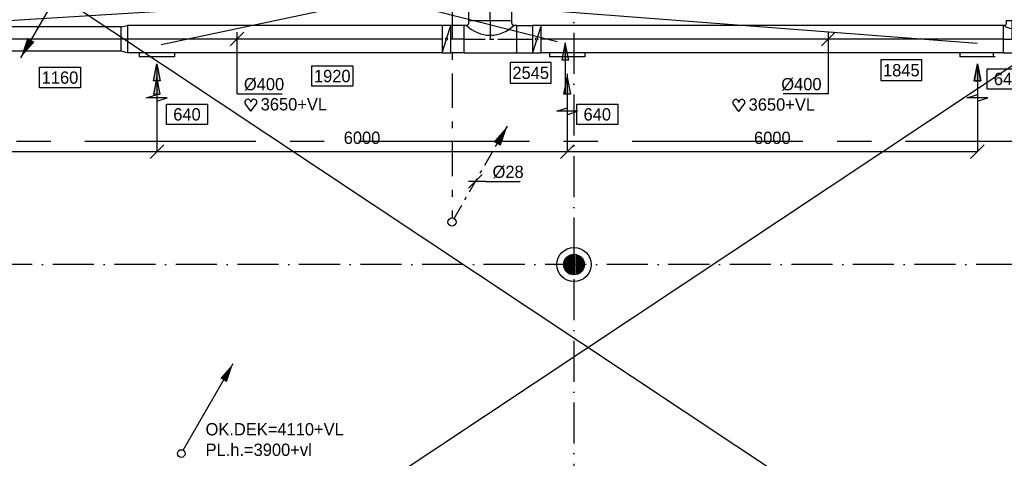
# Model space of a CAD drawing. Extents: x -866131 to -691536, y 173952 to 258052.
# Tile 35 of 160: x -850608 to -836210, y 221189 to 227601. Entities that reach past the tile are written whole.
import ezdxf
from ezdxf.enums import TextEntityAlignment as Align

# ---------------------------------------------------------------- set-up
doc = ezdxf.new("R2010")
doc.units = 0
doc.header["$LTSCALE"] = 100
for name, pattern in [('2322109', [10, 5, -2, 1, -2]), ('CENTER2', [11.25, 7.5, -1.25, 1.25, -1.25]), ('CENTER4', [5, 3.125, -0.625, 0.625, -0.625]), ('CENTERX2', [40, 25, -5, 5, -5]), ('DASHDOT', [9, 6, -1.5, 0, -1.5]), ('LURETOUR', [6, 4, -2])]:
    doc.linetypes.add(name, pattern=pattern)
doc.layers.get('0').update_dxf_attribs({"linetype": 'CONTINUOUS'})
doc.layers.get('DEFPOINTS').update_dxf_attribs({"linetype": 'CONTINUOUS'})
for name, color, linetype in [('AL$1----_ALGEMEEN', 7, 'CONTINUOUS'), ('AL$7----_STRAMIEN', 1, 'DASHDOT'), ('AL$8----_HULPKOLOM', 2, 'CONTINUOUS'), ('AL28----_KONSTRUKTIE', 3, 'CONTINUOUS'), ('ALXAA---_GEWBETON', 12, 'CONTINUOUS'), ('BOUW', 8, 'CONTINUOUS'), ('STRAMIEN', 1, 'CENTER2'), ('WL524---', 4, 'CONTINUOUS'), ('WL531---', 4, 'CONTINUOUS'), ('WL561---_AANVOER', 4, 'CONTINUOUS'), ('WL570---_HARTLIJN', 7, 'CONTINUOUS'), ('WL570---_RETOUR', 3, 'CONTINUOUS'), ('WL570---_TOEVOER', 3, 'CONTINUOUS'), ('WM531---', 1, 'CONTINUOUS'), ('WM570---', 1, 'CONTINUOUS')]:
    doc.layers.add(name, color=color, linetype=linetype)
doc.styles.add('BURO-018', font='BUROFONT.shx', dxfattribs={"height": 180})
doc.dimstyles.new('STABICAD', dxfattribs={"dimscale": 100, "dimtxt": 1.8, "dimasz": 0, "dimexe": 0, "dimexo": 2.5, "dimgap": 1.5, "dimtad": 0, "dimzin": 0, "dimtxsty": 'BURO-018', "dimtsz": 1, "dimcen": -3, "dimazin": 3, "dimtfac": 1, "dimtofl": 0, "dimtmove": 0, "dimatfit": 3, "dimtvp": 1.055556, "dimtolj": 1, "dimtzin": 0})

# ---------------------------------------------------------------- blocks, each defined once
blk = doc.blocks.new('LDV2121')
at = {"color": 0, "linetype": 'CONTINUOUS'}
blk.add_line((-0.25, -0.43), (-6.75, -11.69), dxfattribs=at)
blk.add_lwpolyline([(-6.75, -11.69, 0, 1, 0), (-5.5, -9.53, 1, 1, 0)], format="xyseb", dxfattribs=at)
blk.add_circle((0, 0), 0.5, dxfattribs=at)
blk = doc.blocks.new('LDV1107')
at = {"color": 0, "linetype": 'CONTINUOUS'}
blk.add_line((0.25, 0.43), (6.75, 11.69), dxfattribs=at)
blk.add_lwpolyline([(6.75, 11.69, 0, 1, 0), (5.5, 9.53, 1, 1, 0)], format="xyseb", dxfattribs=at)
blk.add_circle((0, 0), 0.5, dxfattribs=at)
blk = doc.blocks.new('LU-ORND')
at = {"color": 0, "linetype": 'CONTINUOUS'}
for p, q in [((-3, 1.5), (-3, -1.5)), ((3, 1.5), (-3, 1.5)), ((3, -1.5), (3, 1.5)), ((-3, -1.5), (3, -1.5))]:
    blk.add_line(p, q, dxfattribs=at)
blk = doc.blocks.new('LU-1D-K-163')
at = {"color": 0, "linetype": 'CONTINUOUS'}
for p, q in [((-0.5, 177.5), (0.5, 177.5)), ((-0.5, -177.5), (0.5, -177.5))]:
    blk.add_line(p, q, dxfattribs=at)
at = {"layer": 'WL570---_HARTLIJN', "linetype": 'CENTER2'}
blk.add_line((-0.5, 0), (0.5, 0), dxfattribs=at)
blk = doc.blocks.new('LU-PIJL7')
at = {"color": 0, "linetype": 'CONTINUOUS'}
for p, q in [((0, 0), (-15, 0)), ((-5, -1), (-5, 1)), ((-5, 1), (0, 0)), ((0, 0), (-5, -1))]:
    blk.add_line(p, q, dxfattribs=at)
blk.add_solid([(-5, 1), (-5, -1), (0, 0)], dxfattribs=at)
blk = doc.blocks.new('LU-1D-K-190')
at = {"color": 0, "linetype": 'CONTINUOUS'}
for p, q in [((-0.5, 200), (0.5, 200)), ((-0.5, -200), (0.5, -200))]:
    blk.add_line(p, q, dxfattribs=at)
at = {"layer": 'WL570---_HARTLIJN', "linetype": 'CENTER2'}
blk.add_line((-0.5, 0), (0.5, 0), dxfattribs=at)
blk = doc.blocks.new('LU-1D-VC-1901635C')
at = {"color": 0, "linetype": 'CONTINUOUS'}
for p, q in [((0, 200), (92.1467, 177.5)), ((0, -200), (0, 200)), ((92.1467, 177.5), (92.1467, -177.5)), ((92.1467, -177.5), (0, -200))]:
    blk.add_line(p, q, dxfattribs=at)
at = {"layer": 'WL570---_HARTLIJN', "linetype": 'CENTER4'}
blk.add_line((0, 0), (92.1467, 0), dxfattribs=at)
blk = doc.blocks.new('*U90', base_point=(-14363, 53479))
at = {"layer": 'WM570---', "linetype": 'CONTINUOUS'}
for p, q in [((-14263, 53578), (-14463, 53379)), ((-14363, 52679), (-14363, 53579)), ((-14363, 52679), (-13703, 52679))]:
    blk.add_line(p, q, dxfattribs=at)
at = {"layer": 'WM570---', "linetype": 'CONTINUOUS', "style": 'BURO-018'}
blk.add_text('%%c400', height=180, dxfattribs=at).set_placement((-14263, 52729))
blk = doc.blocks.new('LU-1D-T-5A-1902765-Q2')
at = {"color": 0, "linetype": 'CONTINUOUS'}
for p, q in [((-347, 200), (-387, 200)), ((-387, 200), (-387, -200)), ((-315, 232), (-315, 269)), ((-315, 269), (315, 269)), ((315, 232), (315, 269)), ((387, 200), (347, 200)), ((387, -200), (387, 200)), ((-387, -200), (387, -200))]:
    blk.add_line(p, q, dxfattribs=at)
at = {"color": 0, "linetype": 'CONTINUOUS', "flags": 128}
for points in [[(-347, 200, 0.02182), (-343, 200, 0.037214), (-341, 200, 0.006436), (-337, 202, 0.02182), (-336, 202, 0.02182), (-333, 203, 0.02182), (-331, 204, 0.02182), (-329, 206, 0.02182), (-326, 207, 0.02182), (-324, 209, 0.02182), (-322, 211, 0.02182), (-321, 214, 0.02182), (-319, 216, 0.02182), (-318, 218, 0.02182), (-317, 221, 0.02182), (-317, 222, 0.006436), (-315, 226, 0.037214), (-315, 228, 0.02182), (-315, 232)], [(315, 232, 0.02182), (315, 228, 0.037214), (315, 226, 0.006436), (317, 222, 0.02182), (317, 221, 0.02182), (318, 218, 0.02182), (319, 216, 0.02182), (321, 214, 0.02182), (322, 211, 0.02182), (324, 209, 0.02182), (326, 207, 0.02182), (329, 206, 0.02182), (331, 204, 0.02182), (333, 203, 0.02182), (336, 202, 0.02182), (337, 202, 0.006436), (341, 200, 0.037214), (343, 200, 0.02182), (347, 200)]]:
    blk.add_lwpolyline(points, format="xyb", dxfattribs=at)
at = {"color": 0, "linetype": 'CONTINUOUS'}
blk.add_arc((0, 547), 491, 225, 315, dxfattribs=at)
at = {"layer": 'WL570---_HARTLIJN', "linetype": 'CENTER4'}
for p, q in [((0, 269), (0, 0)), ((-387, 0), (387, 0))]:
    blk.add_line(p, q, dxfattribs=at)
blk = doc.blocks.new('*U113', base_point=(-5716, 53674))
at = {"layer": 'WM570---', "linetype": 'CONTINUOUS'}
for p, q in [((-5616, 53774), (-5816, 53574)), ((-5716, 52874), (-5716, 53774)), ((-5716, 52874), (-6376, 52874))]:
    blk.add_line(p, q, dxfattribs=at)
at = {"layer": 'WM570---', "linetype": 'CONTINUOUS', "style": 'BURO-018'}
blk.add_text('%%c400', height=180, dxfattribs=at).set_placement((-5816, 52924), align=Align.RIGHT)
blk = doc.blocks.new('LU-PIJL6')
at = {"color": 0, "linetype": 'CONTINUOUS'}
for p, q in [((-5, -1.5), (-5, 1.5)), ((-5, 1.5), (-4.5, 0)), ((0, 0), (-7.5, 0)), ((-5.5, 0), (-5, -1.5)), ((-2.5, -0.5), (-2.5, 0.5)), ((-2.5, 0.5), (0, 0)), ((0, 0), (-2.5, -0.5))]:
    blk.add_line(p, q, dxfattribs=at)
blk.add_solid([(-2.5, 0.5), (-2.5, -0.5), (0, 0)], dxfattribs=at)
blk = doc.blocks.new('LU-1D-T-5A-190A05A-Q2')
at = {"color": 0, "linetype": 'CONTINUOUS'}
for p, q in [((-112, 200), (-128, 200)), ((-128, 200), (-128, -200)), ((-80, 232), (-80, 269)), ((-80, 269), (80, 269)), ((80, 232), (80, 269)), ((128, 200), (112, 200)), ((128, -200), (128, 200)), ((-128, -200), (128, -200))]:
    blk.add_line(p, q, dxfattribs=at)
at = {"color": 0, "linetype": 'CONTINUOUS', "flags": 128}
for points in [[(-112, 200, 0.02182), (-108, 200, 0.037214), (-106, 200, 0.006436), (-102, 202, 0.02182), (-101, 202, 0.02182), (-98, 203, 0.02182), (-96, 204, 0.02182), (-94, 206, 0.02182), (-91, 207, 0.02182), (-89, 209, 0.02182), (-87, 211, 0.02182), (-86, 214, 0.02182), (-84, 216, 0.02182), (-83, 218, 0.02182), (-82, 221, 0.02182), (-82, 222, 0.006436), (-80, 226, 0.037214), (-80, 228, 0.02182), (-80, 232)], [(80, 232, 0.02182), (80, 228, 0.037214), (80, 226, 0.006436), (82, 222, 0.02182), (82, 221, 0.02182), (83, 218, 0.02182), (84, 216, 0.02182), (86, 214, 0.02182), (87, 211, 0.02182), (89, 209, 0.02182), (91, 207, 0.02182), (94, 206, 0.02182), (96, 204, 0.02182), (98, 203, 0.02182), (101, 202, 0.02182), (102, 202, 0.006436), (106, 200, 0.037214), (108, 200, 0.02182), (112, 200)]]:
    blk.add_lwpolyline(points, format="xyb", dxfattribs=at)
at = {"color": 0, "linetype": 'CONTINUOUS'}
blk.add_arc((0, 312), 158, 225, 315, dxfattribs=at)
at = {"layer": 'WL570---_HARTLIJN', "linetype": 'CENTER4'}
for p, q in [((0, 269), (0, 0)), ((-128, 0), (128, 0))]:
    blk.add_line(p, q, dxfattribs=at)
blk = doc.blocks.new('HART')
at = {"color": 1}
for q in [(-28.1, 39.5), (51.4, 39.5)]:
    blk.add_line((11.6, -12.9), q, dxfattribs=at)
for centre, start, end in [((-10.5, 52.8), 0, 217.18669), ((33.8, 52.8), 322.81331, 180)]:
    blk.add_arc(centre, 22.1, start, end, dxfattribs=at)
blk = doc.blocks.new('LU-1D-K-276')
at = {"color": 0, "linetype": 'CONTINUOUS'}
for p, q in [((-0.5, 315), (0.5, 315)), ((-0.5, -315), (0.5, -315))]:
    blk.add_line(p, q, dxfattribs=at)
at = {"layer": 'WL570---_HARTLIJN', "linetype": 'CENTER2'}
blk.add_line((-0.5, 0), (0.5, 0), dxfattribs=at)
blk = doc.blocks.new('LU-1D-KL1-1907E')
at = {"color": 0, "linetype": 'CONTINUOUS'}
for p, q in [((-63, 200), (-63, -200)), ((63, 200), (-63, 200)), ((58, 185), (5, 15)), ((63, -200), (63, 200)), ((-5, -15), (-58, -185)), ((-63, -200), (63, -200))]:
    blk.add_line(p, q, dxfattribs=at)
blk.add_circle((0, 0), 15.8, dxfattribs=at)
blk = doc.blocks.new('LDV1109')
at = {"color": 0, "linetype": 'CONTINUOUS'}
for p, q in [((5.87, 10.18), (6.75, 11.69)), ((4, 6.93), (4.94, 8.55)), ((5.31, 9.2), (5.5, 9.53)), ((3.44, 5.95), (3.62, 6.28)), ((2.12, 3.68), (3.06, 5.3)), ((1.56, 2.71), (1.75, 3.03)), ((0.25, 0.43), (1.19, 2.06))]:
    blk.add_line(p, q, dxfattribs=at)
blk.add_lwpolyline([(6.75, 11.69, 0, 1, 0), (5.5, 9.53, 1, 1, 0)], format="xyseb", dxfattribs=at)
blk.add_circle((0, 0), 0.5, dxfattribs=at)
blk = doc.blocks.new('*D341')
at = {"color": 0, "linetype": 'BYBLOCK'}
for p, q in [((-21536, 53187), (-21536, 52029)), ((-15536, 53164), (-15536, 52029)), ((-21636, 51929), (-21436, 52129)), ((-15636, 51929), (-15436, 52129)), ((-21536, 52029), (-15536, 52029))]:
    blk.add_line(p, q, dxfattribs=at)
at = {"layer": 'DEFPOINTS', "color": 0, "linetype": 'BYBLOCK'}
for p in [(-21536, 53437), (-15536, 53414), (-15536, 52029)]:
    blk.add_point(p, dxfattribs=at)
at = {"color": 0, "linetype": 'BYBLOCK', "insert": (-18536, 52229), "char_height": 180, "attachment_point": 5, "style": 'BURO-018'}
blk.add_mtext('\\A1;6000', dxfattribs=at)
blk = doc.blocks.new('*D342')
at = {"color": 0, "linetype": 'BYBLOCK'}
for p, q in [((-9536, 53164), (-9536, 52029)), ((-15536, 52279), (-15536, 52029)), ((-15636, 51929), (-15436, 52129)), ((-9636, 51929), (-9436, 52129)), ((-15536, 52029), (-9536, 52029))]:
    blk.add_line(p, q, dxfattribs=at)
at = {"layer": 'DEFPOINTS', "color": 0, "linetype": 'BYBLOCK'}
for p in [(-9536, 53414), (-15536, 52029), (-9536, 52029)]:
    blk.add_point(p, dxfattribs=at)
at = {"color": 0, "linetype": 'BYBLOCK', "insert": (-12536, 52229), "char_height": 180, "attachment_point": 5, "style": 'BURO-018'}
blk.add_mtext('\\A1;6000', dxfattribs=at)
blk = doc.blocks.new('*D343')
at = {"color": 0, "linetype": 'BYBLOCK'}
for p, q in [((-9536, 53164), (-9536, 52029)), ((-3536, 53164), (-3536, 52029)), ((-9636, 51929), (-9436, 52129)), ((-3636, 51929), (-3436, 52129)), ((-9536, 52029), (-3536, 52029))]:
    blk.add_line(p, q, dxfattribs=at)
at = {"layer": 'DEFPOINTS', "color": 0, "linetype": 'BYBLOCK'}
for p in [(-9536, 53414), (-3536, 53414), (-3536, 52029)]:
    blk.add_point(p, dxfattribs=at)
at = {"color": 0, "linetype": 'BYBLOCK', "insert": (-6536, 52228), "char_height": 180, "attachment_point": 5, "style": 'BURO-018'}
blk.add_mtext('\\A1;6000', dxfattribs=at)
blk = doc.blocks.new('*U489', base_point=(-843943, 225237))
at = {"color": 0, "linetype": 'CONTINUOUS'}
for p, q in [((-843843, 225337), (-844043, 225137)), ((-843793, 225237), (-844043, 225237)), ((-843793, 225237), (-843287, 225237))]:
    blk.add_line(p, q, dxfattribs=at)
at = {"color": 0, "linetype": 'CONTINUOUS', "style": 'BURO-018'}
blk.add_text('%%C28', height=180, dxfattribs=at).set_placement((-843693, 225287))

msp = doc.modelspace()

# ---------------------------------------------------------------- linework, layer by layer
at = {"layer": 'AL$1----_ALGEMEEN', "color": 8}
for p, q in [((-851026.336, 217014.366), (-833565.326, 228608.866)), ((-833565.326, 217010.397), (-851026.336, 228608.866))]:
    msp.add_line(p, q, dxfattribs=at)
at = {"layer": 'AL$7----_STRAMIEN', "color": 1}
for points in [[(-842502.826, 252610.366), (-842502.826, 212021.228)], [(-719909.644, 224021.228), (-862199.709, 224021.228)]]:
    msp.add_lwpolyline(points, dxfattribs=at)
at = {"layer": 'AL$8----_HULPKOLOM', "color": 8}
msp.add_circle((-842502.65, 224021.228), 250, dxfattribs=at)
msp.add_circle((-842502.65, 224021.228), 250, dxfattribs=at)
at = {"layer": 'AL28----_KONSTRUKTIE', "color": 8}
msp.add_circle((-842502.65, 224021.228), 150, dxfattribs=at)
msp.add_circle((-842502.65, 224021.228), 150, dxfattribs=at)
at = {"layer": 'ALXAA---_GEWBETON', "color": 8}
for p, q in [((-842642.65, 223967.376), (-842642.65, 224075.079)), ((-842642.65, 223967.376), (-842642.65, 224075.079)), ((-842622.65, 223931.228), (-842622.65, 224111.228)), ((-842622.65, 223931.228), (-842622.65, 224111.228)), ((-842602.65, 223909.424), (-842602.65, 224133.031)), ((-842602.65, 223909.424), (-842602.65, 224133.031)), ((-842582.65, 223894.342), (-842582.65, 224148.113)), ((-842582.65, 223894.342), (-842582.65, 224148.113)), ((-842562.65, 223883.75), (-842562.65, 224158.705)), ((-842562.65, 223883.75), (-842562.65, 224158.705)), ((-842542.65, 223876.659), (-842542.65, 224165.796)), ((-842542.65, 223876.659), (-842542.65, 224165.796)), ((-842522.65, 223872.567), (-842522.65, 224169.888)), ((-842522.65, 223872.567), (-842522.65, 224169.888)), ((-842502.65, 223871.228), (-842502.65, 224171.228)), ((-842502.65, 223871.228), (-842502.65, 224171.228)), ((-842482.65, 223872.567), (-842482.65, 224169.888)), ((-842482.65, 223872.567), (-842482.65, 224169.888)), ((-842462.65, 223876.659), (-842462.65, 224165.796)), ((-842462.65, 223876.659), (-842462.65, 224165.796)), ((-842442.65, 223883.75), (-842442.65, 224158.705)), ((-842442.65, 223883.75), (-842442.65, 224158.705)), ((-842422.65, 223894.342), (-842422.65, 224148.113)), ((-842422.65, 223894.342), (-842422.65, 224148.113)), ((-842402.65, 223909.424), (-842402.65, 224133.031)), ((-842402.65, 223909.424), (-842402.65, 224133.031)), ((-842382.65, 223931.228), (-842382.65, 224111.228)), ((-842382.65, 223931.228), (-842382.65, 224111.228)), ((-842362.65, 223967.376), (-842362.65, 224075.079)), ((-842362.65, 223967.376), (-842362.65, 224075.079))]:
    msp.add_line(p, q, dxfattribs=at)
at = {"layer": 'STRAMIEN', "linetype": 'CENTERX2'}
msp.add_lwpolyline([(-827153.429, 225821.228), (-859951.321, 225821.228)], dxfattribs=at)
at = {"layer": 'WL531---', "linetype": '2322109'}
msp.add_line((-844286.102, 228813.146), (-844286.102, 224702.412), dxfattribs=at)
at = {"layer": 'WM570---'}
for q in [(-854406.788, 227355.758), (-848539.632, 227231.506), (-842747.06, 227281.208), (-836606.435, 227256.357)]:
    msp.add_line((-845282.862, 227927.32), q, dxfattribs=at)
at = {"layer": 'WM570---', "color": 3}
for p, q in [((-848859.027, 227118.278), (-848859.027, 227058.47)), ((-848344.027, 227118.278), (-848344.027, 227058.47)), ((-842859.027, 227118.278), (-842859.027, 227058.47)), ((-842344.027, 227118.278), (-842344.027, 227058.47)), ((-836859.027, 227118.278), (-836859.027, 227058.47)), ((-836371.972, 227118.278), (-836371.972, 227058.47)), ((-848344.027, 227058.47), (-848859.027, 227058.47)), ((-842344.027, 227058.47), (-842859.027, 227058.47)), ((-836344.027, 227058.47), (-836859.027, 227058.47))]:
    msp.add_line(p, q, dxfattribs=at)

# ---------------------------------------------------------------- block references
at = {"layer": 'WL524---', "color": 2, "xscale": 121.5, "yscale": 121.5, "zscale": 121.5}
msp.add_blockref('LDV2121', (-849774.336, 228463.866), dxfattribs=at)
at = {"layer": 'WL531---', "color": 2, "xscale": 120, "yscale": 120, "zscale": 120}
msp.add_blockref('LDV1109', (-844286.102, 224642.412), dxfattribs=at)
at = {"layer": 'WL561---_AANVOER', "color": 2, "xscale": 112.5, "yscale": 112.5, "zscale": 112.5}
msp.add_blockref('LDV1107', (-848245.939, 221258.608), dxfattribs=at)
at = {"layer": 'WL570---_RETOUR', "linetype": 'LURETOUR'}
for name, p, xscale, rotation in [('LU-1D-K-276', (-843727.278, 235758.917), 16342.85018354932, 90.00000000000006), ('LU-1D-K-163', (-852038.236, 227318.278), 5826.570075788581, 179.9999999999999), ('LU-1D-K-190', (-846731.654, 227318.278), 4602.301350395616, 180), ('LU-1D-K-190', (-844209.219, 227318.278), 190.5676564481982, 180), ('LU-1D-K-190', (-839605.638, 227318.278), 6756.518316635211, 180.0000000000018)]:
    msp.add_blockref(name, p, dxfattribs=dict(at, xscale=xscale, rotation=rotation))
at = {"layer": 'WL570---_RETOUR', "linetype": 'LURETOUR', "rotation": 180}
msp.add_blockref('LU-1D-VC-1901635C', (-849032.805, 227318.278), dxfattribs=at)
at = {"layer": 'WL570---_RETOUR', "linetype": 'CONTINUOUS', "rotation": 180}
msp.add_blockref('LU-1D-KL1-1907E', (-844367.503, 227318.278), dxfattribs=at)
at = {"layer": 'WL570---_RETOUR', "linetype": 'LURETOUR'}
for name, p in [('LU-1D-T-5A-1902765-Q2', (-843727.278, 227318.278)), ('LU-1D-T-5A-190A05A-Q2', (-836099.057, 227318.278))]:
    msp.add_blockref(name, p, dxfattribs=at)
at = {"layer": 'WL570---_RETOUR', "linetype": 'LURETOUR', "xscale": 230.7221422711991}
msp.add_blockref('LU-1D-K-190', (-843225.258, 227318.278), dxfattribs=at)
at = {"layer": 'WL570---_RETOUR', "linetype": 'CONTINUOUS'}
msp.add_blockref('LU-1D-KL1-1907E', (-843046.897, 227318.278), dxfattribs=at)
at = {"layer": 'WL570---_RETOUR', "xscale": 100, "yscale": 100, "zscale": 100, "rotation": 90}
for p in [(-848601.527, 226957.572), (-836601.527, 226957.572), (-842601.527, 226762.052)]:
    msp.add_blockref('LU-PIJL6', p, dxfattribs=at)
at = {"layer": 'WL570---_RETOUR', "xscale": 2, "yscale": 2, "zscale": 2}
for p in [(-847250.839, 226288.864), (-840114.929, 226285.425)]:
    msp.add_blockref('HART', p, dxfattribs=at)
at = {"layer": 'WL570---_TOEVOER', "color": 1, "xscale": -50, "yscale": 50, "zscale": 50, "rotation": 270}
for p in [(-842629.472, 227264.818), (-836601.527, 226957.572), (-848601.527, 226762.052)]:
    msp.add_blockref('LU-PIJL7', p, dxfattribs=at)
at = {"layer": 'WM531---'}
msp.add_blockref('*U489', (-843942.96, 225236.753), dxfattribs=at)
at = {"layer": 'WM570---'}
for name, p in [('*U90', (-847428.992, 227318.278)), ('*U113', (-838781.747, 227318.278))]:
    msp.add_blockref(name, p, dxfattribs=at)
ref = msp.add_blockref('LU-ORND', (-846037.1, 226777.341), dxfattribs=dict(at, xscale=-100, yscale=100, zscale=100, rotation=180))
ref.add_attrib('LU_TEXT1', '1920', dxfattribs={"layer": '0', "color": 1, "linetype": 'CONTINUOUS', "height": 180, "style": 'BURO-018'}).set_placement((-846037.1, 226777.341), align=Align.MIDDLE)
ref = msp.add_blockref('LU-ORND', (-843134.582, 226824.85), dxfattribs=dict(at, xscale=100, yscale=100, zscale=100))
ref.add_attrib('LU_TEXT1', '2545', dxfattribs={"layer": '0', "color": 1, "linetype": 'CONTINUOUS', "height": 180, "style": 'BURO-018'}).set_placement((-843134.582, 226824.85), align=Align.MIDDLE)
ref = msp.add_blockref('LU-ORND', (-837715.554, 226862.27), dxfattribs=dict(at, xscale=100, yscale=100, zscale=100))
ref.add_attrib('LU_TEXT1', '1845', dxfattribs={"layer": '0', "color": 1, "linetype": 'CONTINUOUS', "height": 180, "style": 'BURO-018'}).set_placement((-837715.554, 226862.27), align=Align.MIDDLE)
ref = msp.add_blockref('LU-ORND', (-850018.782, 226754.841), dxfattribs=dict(at, xscale=-100, yscale=100, zscale=100, rotation=180))
ref.add_attrib('LU_TEXT1', '1160', dxfattribs={"layer": '0', "color": 1, "linetype": 'CONTINUOUS', "height": 180, "style": 'BURO-018'}).set_placement((-850018.782, 226754.841), align=Align.MIDDLE)
ref = msp.add_blockref('LU-ORND', (-836161.884, 226734.526), dxfattribs=dict(at, xscale=-100, yscale=100, zscale=100, rotation=180))
ref.add_attrib('LU_TEXT1', '640', dxfattribs={"layer": '0', "color": 1, "linetype": 'CONTINUOUS', "height": 180, "style": 'BURO-018'}).set_placement((-836161.884, 226734.526), align=Align.MIDDLE)
ref = msp.add_blockref('LU-ORND', (-848161.884, 226217.031), dxfattribs=dict(at, xscale=-100, yscale=100, zscale=100, rotation=180))
ref.add_attrib('LU_TEXT1', '640', dxfattribs={"layer": '0', "color": 1, "linetype": 'CONTINUOUS', "height": 180, "style": 'BURO-018'}).set_placement((-848161.884, 226217.031), align=Align.MIDDLE)
ref = msp.add_blockref('LU-ORND', (-842161.884, 226217.031), dxfattribs=dict(at, xscale=-100, yscale=100, zscale=100, rotation=180))
ref.add_attrib('LU_TEXT1', '640', dxfattribs={"layer": '0', "color": 1, "linetype": 'CONTINUOUS', "height": 180, "style": 'BURO-018'}).set_placement((-842161.884, 226217.031), align=Align.MIDDLE)

# ---------------------------------------------------------------- texts
at = {"layer": 'BOUW', "color": 1, "style": 'BURO-018'}
for s, p in [('OK.DEK=4110+VL', (-847889.698, 221523.654)), ('PL.h.=3900+vl', (-847889.698, 221223.654))]:
    msp.add_text(s, height=180, dxfattribs=at).set_placement(p)
at = {"layer": 'WL570---_RETOUR', "color": 1, "style": 'BURO-018'}
for p in [(-847083.919, 226274.359), (-839948.008, 226270.92)]:
    msp.add_text('3650+VL', height=180, dxfattribs=at).set_placement(p)

# ---------------------------------------------------------------- dimensions: what is measured, and where the dimension line sits
at = {"layer": 'WM570---'}
for base, p1, p2, picture, middle in [((-848601.527, 225673.389), (-854601.527, 227080.97), (-848601.527, 227058.47), '*D341', (-851601.527, 225873.114)), ((-842601.527, 225673.389), (-848601.527, 225673.389), (-842601.527, 227058.47), '*D342', (-845601.527, 225873.114)), ((-836601.527, 225673.194), (-842601.527, 227058.47), (-836601.527, 227058.47), '*D343', (-839601.527, 225872.918))]:
    dim = msp.add_linear_dim(base=base, p1=p1, p2=p2, text='6000', dimstyle='STABICAD', dxfattribs=at)
    dim.commit()
    dim.dimension.update_dxf_attribs({"geometry": picture, "text_midpoint": middle, "insert": (-833065.801, 173644.445)})

doc.saveas('drawing.dxf')
